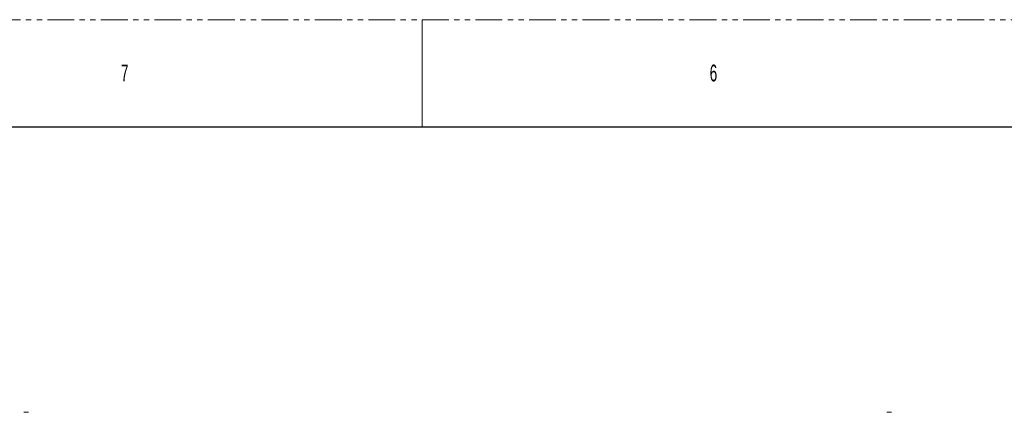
# Model space of a CAD drawing. Header units: millimetres. Extents: x 0 to 1118, y 0 to 864.
# Tile 179 of 256: x 184 to 418, y 770 to 864. Entities that reach past the tile are written whole.
import ezdxf

# ---------------------------------------------------------------- set-up
doc = ezdxf.new("R2010")
doc.units = ezdxf.units.MM
doc.linetypes.add('PHANTOM', pattern=[12.7, 6.35, -1.27, 1.27, -1.27, 1.27, -1.27])
doc.styles.add('SLDTEXTSTYLE0', font='TXT', dxfattribs={"width": 0.6})

msp = doc.modelspace()

# ---------------------------------------------------------------- linework, layer by layer
at = {"color": 7, "linetype": 'PHANTOM', "lineweight": 0}
msp.add_line((0, 863.6), (1117.6, 863.6), dxfattribs=at)
at = {"color": 7, "linetype": 'Continuous', "lineweight": 0}
msp.add_line((279.4, 863.6), (279.4, 838.2), dxfattribs=at)
at = {"color": 7, "linetype": 'Continuous', "lineweight": 30}
msp.add_line((12.7, 838.2), (1104.9, 838.2), dxfattribs=at)
at = {"color": 7, "linetype": 'Continuous', "lineweight": 15}
for p, q in [((185.986, 770.382), (184.93, 770.382)), ((390.779, 770.382), (389.723, 770.382))]:
    msp.add_line(p, q, dxfattribs=at)

# ---------------------------------------------------------------- texts
at = {"color": 7, "linetype": 'Continuous', "lineweight": 0, "char_height": 3.969, "attachment_point": 1, "style": 'SLDTEXTSTYLE0'}
for s, insert in [('7', (207.963, 852.929)), ('6', (347.663, 852.929))]:
    msp.add_mtext(s, dxfattribs=dict(at, insert=insert))

doc.saveas('drawing.dxf')
